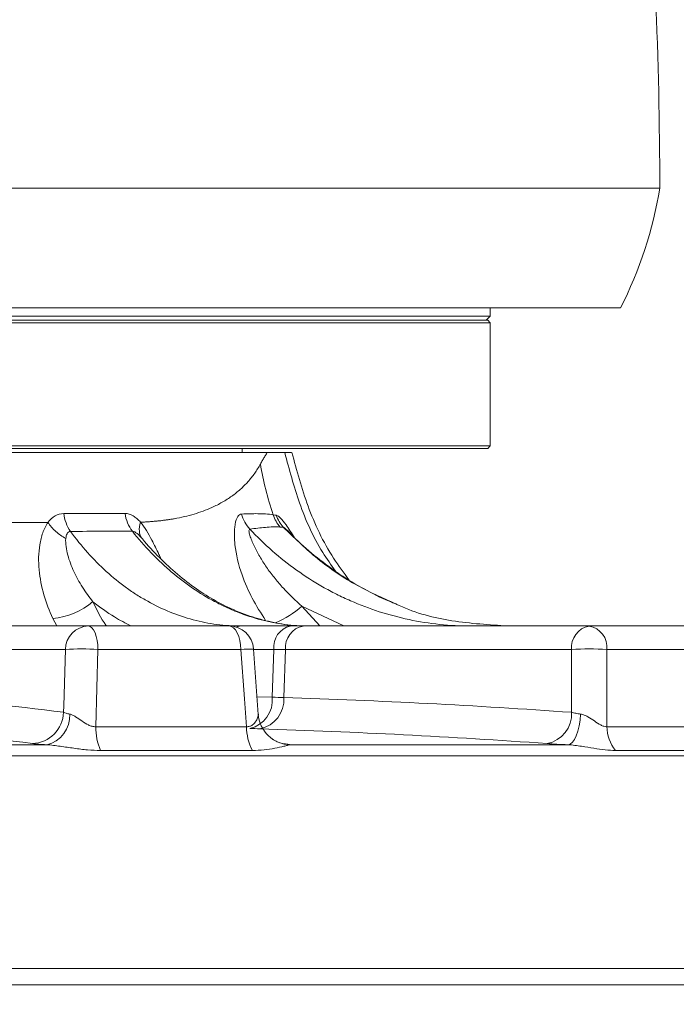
# Model space of a CAD drawing. Header units: millimetres. Extents: x 0 to 16820, y 0 to 11880.
# Tile 53 of 120: x 8060 to 8140, y 6741 to 6860. Entities that reach past the tile are written whole.
import ezdxf

# ---------------------------------------------------------------- set-up
doc = ezdxf.new("R2010")
doc.units = ezdxf.units.MM
doc.header["$LTSCALE"] = 20
doc.styles.add('SLDTEXTSTYLE0', font='TXT', dxfattribs={"width": 0.605})
doc.dimstyles.new('SLDDIMSTYLE0', dxfattribs={"dimtxt": 140, "dimasz": 100, "dimexe": 0, "dimexo": 0.0625, "dimgap": 35, "dimtad": 1, "dimtoh": 1, "dimdec": 0, "dimrnd": 1e-09, "dimzin": 12, "dimdsep": 46, "dimtxsty": 'SLDTEXTSTYLE0', "dimsah": 1, "dimcen": 0.09, "dimadec": 0, "dimazin": 0, "dimtfac": 1, "dimtofl": 0, "dimtmove": 0, "dimatfit": 3, "dimfxl": 0, "dimfrac": 2, "dimtolj": 1, "dimtzin": 12, "dimarcsym": 0})
doc.dimstyles.new('SLDDIMSTYLE1', dxfattribs={"dimtxt": 140, "dimasz": 100, "dimexe": 0, "dimexo": 0.0625, "dimgap": 35, "dimtad": 1, "dimtoh": 1, "dimdec": 1, "dimrnd": 1e-09, "dimzin": 12, "dimdsep": 46, "dimtxsty": 'SLDTEXTSTYLE0', "dimsah": 1, "dimcen": 0.09, "dimadec": 0, "dimazin": 0, "dimtfac": 1, "dimtofl": 0, "dimtmove": 0, "dimatfit": 3, "dimfxl": 0, "dimfrac": 2, "dimtolj": 1, "dimtzin": 12, "dimarcsym": 0})

# ---------------------------------------------------------------- blocks, each defined once
blk = doc.blocks.new('*D14')
at = {"color": 7, "linetype": 'Continuous', "lineweight": 0}
for p, q in [((10546.5, 7139.47), (10546.5, 3974.47)), ((7994.5, 6320.77), (7994.5, 3974.47)), ((10546.5, 4004.47), (7994.5, 4004.47))]:
    blk.add_line(p, q, dxfattribs=at)
for points in [[(7994.5, 4004.47), (8094.5, 3989.47), (8094.5, 4019.47)], [(10546.5, 4004.47), (10446.5, 4019.47), (10446.5, 3989.47)]]:
    blk.add_solid(points, dxfattribs=at)
at = {"color": 7, "linetype": 'Continuous', "lineweight": 0, "insert": (9056.62, 4184.94), "char_height": 140, "attachment_point": 1, "style": 'SLDTEXTSTYLE0'}
blk.add_mtext('2552', dxfattribs=at)
blk = doc.blocks.new('*D17')
at = {"color": 7, "linetype": 'Continuous', "lineweight": 0}
for p, q in [((8674.68, 7139.47), (8674.68, 4374.47)), ((7994.5, 6320.77), (7994.5, 4374.47)), ((8674.68, 4404.47), (7994.5, 4404.47))]:
    blk.add_line(p, q, dxfattribs=at)
for points in [[(7994.5, 4404.47), (8094.5, 4389.47), (8094.5, 4419.47)], [(8674.68, 4404.47), (8574.68, 4419.47), (8574.68, 4389.47)]]:
    blk.add_solid(points, dxfattribs=at)
at = {"color": 7, "linetype": 'Continuous', "lineweight": 0, "insert": (8174.25, 4584.94), "char_height": 140, "attachment_point": 1, "style": 'SLDTEXTSTYLE0'}
blk.add_mtext('680', dxfattribs=at)

msp = doc.modelspace()

# ---------------------------------------------------------------- linework, layer by layer
at = {"color": 7, "linetype": 'Continuous', "lineweight": 0}
for p, q in [((8016.47, 6839.47), (8137.5, 6839.47)), ((8132.75, 6824.97), (8020.11, 6824.97)), ((8117, 6823.97), (8117, 6824.97)), ((8055.75, 6823.97), (8117, 6823.97)), ((8116.5, 6823.47), (8117, 6823.97)), ((7872, 6823.17), (8117, 6823.17)), ((7872.3, 6823.47), (8116.7, 6823.47)), ((8117, 6823.17), (8116.7, 6823.47)), ((8117, 6808.27), (8117, 6823.17)), ((7872, 6808.27), (8117, 6808.27)), ((8116.7, 6807.97), (8117, 6808.27)), ((7888.67, 6807.97), (8116.7, 6807.97)), ((7967.44, 6807.47), (8090.02, 6807.47)), ((8087, 6807.47), (8087, 6807.97)), ((8092.74, 6797.7), (8092.46, 6798.02)), ((8068.37, 6786.47), (8049.76, 6786.47)), ((8085.38, 6786.47), (8068.37, 6786.47)), ((8092.8, 6786.47), (8086.86, 6786.47)), ((8094.37, 6786.47), (8092.8, 6786.47)), ((8128.97, 6786.47), (8094.37, 6786.47)), ((8141.51, 6786.47), (8128.97, 6786.47)), ((8088.93, 6775.77), (8088.36, 6783.68)), ((8022.5, 6772.09), (8063.33, 6772.09)), ((8092.8, 6772.09), (8126.41, 6772.09))]:
    msp.add_line(p, q, dxfattribs=at)
at = {"color": 8, "linetype": 'Continuous', "lineweight": 0}
for p, q in [((8094.21, 6788.87), (8096.38, 6786.47)), ((8094.21, 6788.87), (8099.29, 6786.47)), ((8064.57, 6786.47), (8064.07, 6787.38)), ((8046.99, 6783.62), (8065.6, 6783.62)), ((8069.27, 6774.28), (8069.54, 6783.62)), ((8069.54, 6783.62), (8086.83, 6783.62)), ((8088.36, 6783.62), (8090.82, 6783.62)), ((8090.62, 6777.85), (8090.82, 6783.62)), ((8090.82, 6783.62), (8092.24, 6783.62)), ((8092.02, 6777.81), (8092.24, 6783.62)), ((8092.24, 6783.62), (8126.84, 6783.62)), ((8131.1, 6774.28), (8131.11, 6783.62)), ((8131.11, 6783.62), (8143.85, 6783.62)), ((8088.77, 6777.9), (8090.62, 6777.85)), ((8069.27, 6774.28), (8087.51, 6774.28)), ((8131.1, 6774.28), (8144.55, 6774.28)), ((8088.21, 6771.4), (8069.84, 6771.4)), ((8145.68, 6771.4), (8132.14, 6771.4)), ((8180.76, 6770.77), (7929.52, 6770.77)), ((7939.02, 6745.01), (8192.33, 6745.01)), ((8192.93, 6743.05), (7938.85, 6743.05))]:
    msp.add_line(p, q, dxfattribs=at)
at = {"color": 8, "linetype": 'Continuous', "lineweight": 0, "flags": 128}
for points in [[(8069.54, 6783.62), (8069.51, 6784.19), (8069.44, 6784.72), (8069.33, 6785.21), (8069.18, 6785.64), (8069, 6785.99), (8068.81, 6786.25), (8068.59, 6786.41), (8068.37, 6786.47)], [(8086.83, 6783.62), (8086.79, 6784.19), (8086.7, 6784.72), (8086.56, 6785.21), (8086.38, 6785.64), (8086.16, 6785.99), (8085.92, 6786.25), (8085.65, 6786.41), (8085.38, 6786.47)], [(8086.27, 6786.33), (8086.48, 6786.41), (8086.86, 6786.47)], [(8065.6, 6783.62), (8065.4, 6776.81), (8065.38, 6776.02)], [(8086.83, 6783.62), (8087.26, 6777.64), (8087.51, 6774.28)], [(8126.84, 6783.62), (8126.84, 6776.81), (8126.84, 6776.02)], [(8126.41, 6772.09), (8126.67, 6772.17), (8126.93, 6772.39), (8127.17, 6772.73), (8127.39, 6773.19), (8127.58, 6773.74), (8127.74, 6774.38), (8127.86, 6775.07), (8127.93, 6775.8)]]:
    msp.add_lwpolyline(points, dxfattribs=at)
at = {"color": 7, "linetype": 'Continuous', "lineweight": 30}
for centre, radius, start, end in [((8169.5, 7139.47), 2377, 300, 180), ((8169.5, 7139.47), 505.19, 200.1488, 80.1488), ((8717, 6191.17), 1282, 142.84568, 300)]:
    msp.add_arc(centre, radius, start, end, dxfattribs=at)
at = {"color": 7, "linetype": 'Continuous', "lineweight": 0}
for centre, radius, start, end in [((7610.23, 6839.47), 527.27, 0, 2.5345), ((8088.16, 6847.58), 50, 333.1119, 350.6625), ((8085.38, 6783.47), 3, 4.1126, 90), ((8092.89, 6776.06), 3.97, 183.6691, 268.6737)]:
    msp.add_arc(centre, radius, start, end, dxfattribs=at)
at = {"color": 8, "linetype": 'Continuous', "lineweight": 0}
for centre, radius, start, end in [((8070.07, 6800.6), 4.7, 186.3571, 214.7854), ((8077.21, 6800.64), 4.43, 187.1316, 217.6681), ((8090.96, 6801.03), 4.17, 194.0605, 222.888), ((8094.91, 6801.13), 4, 198.3558, 222.3996), ((8063.33, 6795.93), 8.58, 274.9404, 310.6097), ((8085.39, 6799.25), 13.63, 294.432, 310.3345), ((8068.48, 6783.59), 2.88, 92.1493, 179.2826), ((8093.39, 6783.94), 2.59, 103.1525, 186.9977), ((8094.85, 6783.88), 2.63, 100.6769, 185.7023), ((8129.45, 6783.88), 2.63, 100.6769, 185.7023), ((8128.49, 6783.88), 2.63, 354.4238, 79.5442), ((8067.57, 6755.9), 27.79, 85.9262, 94.0738), ((8088.08, 6770.64), 13.04, 88.7368, 95.5341), ((8128.97, 6750.39), 33.3, 86.3248, 93.6752), ((8087.11, 6777.49), 3.53, 283.1966, 5.7607), ((8088.46, 6777.53), 3.57, 280.6685, 4.5223), ((8061.45, 6776.16), 3.93, 272.303, 357.9628), ((8123.19, 6775.82), 3.65, 280.6108, 3.0865), ((8062.49, 6775.61), 3.63, 283.3939, 2.9537), ((8076.66, 6774.24), 7.39, 179.6758, 202.5799), ((8093.67, 6774.27), 6.16, 179.8409, 207.655), ((8135.8, 6774.35), 4.7, 180.7761, 218.7556)]:
    msp.add_arc(centre, radius, start, end, dxfattribs=at)
for points, knots in [([(8089.19, 6806.07), (8089.23, 6806.15), (8089.31, 6806.3), (8089.43, 6806.52), (8089.56, 6806.72), (8089.68, 6806.92), (8089.79, 6807.11), (8089.91, 6807.3), (8089.99, 6807.41), (8090.02, 6807.47)], [0, 0, 0, 0, 0.14484, 0.288971, 0.432421, 0.57522, 0.717396, 0.858979, 1, 1, 1, 1]), ([(8098.29, 6793.1), (8097.75, 6793.85), (8095.93, 6796.39), (8093.79, 6801.24), (8092.68, 6805.42), (8092.14, 6807.47)], [0, 0, 0, 0, 0.176193, 0.596095, 1, 1, 1, 1]), ([(8074.69, 6799.03), (8074.85, 6799.04), (8075.17, 6799.05), (8075.64, 6799.08), (8076.11, 6799.12), (8076.57, 6799.16), (8077.02, 6799.2), (8077.47, 6799.26), (8077.91, 6799.32), (8078.34, 6799.38), (8079.05, 6799.5), (8080.01, 6799.7), (8081.17, 6800.01), (8082.27, 6800.37), (8083.19, 6800.75), (8083.95, 6801.11), (8084.58, 6801.44), (8085.17, 6801.8), (8085.73, 6802.18), (8086.26, 6802.58), (8086.77, 6803.01), (8087.24, 6803.46), (8087.69, 6803.93), (8088.11, 6804.43), (8088.5, 6804.95), (8088.86, 6805.5), (8089.08, 6805.88), (8089.19, 6806.07)], [0, 0, 0, 0, 0.022537, 0.04507, 0.067599, 0.090126, 0.112652, 0.135179, 0.157706, 0.180236, 0.20277, 0.269888, 0.336928, 0.403922, 0.4709, 0.515171, 0.559377, 0.603528, 0.647634, 0.691703, 0.735746, 0.779773, 0.823793, 0.867816, 0.911851, 0.955909, 1, 1, 1, 1]), ([(8063.48, 6799), (8063.74, 6799.33), (8064.03, 6799.59), (8064.68, 6799.98), (8065.03, 6800.08), (8065.4, 6800.08)], [0, 0, 0, 0, 0.5, 0.5, 1, 1, 1, 1]), ([(8072.81, 6800.09), (8073.13, 6800.09), (8073.46, 6799.99), (8073.94, 6799.71), (8074.09, 6799.59), (8074.4, 6799.33), (8074.55, 6799.19), (8074.69, 6799.03)], [0, 0, 0, 0, 0.5, 0.5, 0.75, 0.75, 1, 1, 1, 1]), ([(8089.81, 6787.15), (8089.25, 6788.03), (8088.12, 6789.79), (8086.79, 6792.89), (8086.05, 6795.9), (8086, 6798.3), (8086.29, 6799.57), (8086.65, 6799.99), (8086.87, 6800.02), (8086.92, 6800.02)], [0, 0, 0, 0, 0.193991, 0.387805, 0.634198, 0.791289, 0.896736, 0.976782, 1, 1, 1, 1]), ([(8086.92, 6800.02), (8087.6, 6800.04), (8088.25, 6800.07), (8089.51, 6800.06), (8090.12, 6800.02), (8090.73, 6799.93)], [0, 0, 0, 0, 0.5, 0.5, 1, 1, 1, 1]), ([(8090.73, 6799.93), (8090.73, 6799.93), (8090.73, 6799.93), (8090.73, 6799.93), (8090.86, 6799.91), (8090.99, 6799.89), (8091.11, 6799.87)], [-0.00000006, -0.00000006, -0.00000006, -0.00000006, 0, 0, 0, 0.001065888, 0.001065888, 0.001065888, 0.001065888]), ([(8091.11, 6799.87), (8091.13, 6799.86), (8091.27, 6799.83), (8091.65, 6799.55), (8092.38, 6798.63), (8092.98, 6797.69), (8093.33, 6797.15)], [0, 0, 0, 0, 0.028863, 0.251162, 0.566054, 1, 1, 1, 1]), ([(8064.07, 6787.38), (8063.64, 6788.31), (8063.27, 6789.27), (8062.71, 6791.23), (8062.51, 6792.24), (8062.37, 6793.78), (8062.35, 6794.29), (8062.37, 6795.31), (8062.42, 6795.81), (8062.54, 6796.56), (8062.59, 6796.8), (8062.71, 6797.28), (8062.78, 6797.51), (8062.94, 6797.97), (8063.03, 6798.19), (8063.18, 6798.51), (8063.24, 6798.61), (8063.33, 6798.76), (8063.36, 6798.81), (8063.42, 6798.91), (8063.45, 6798.96), (8063.48, 6799)], [0, 0, 0, 0, 0.25, 0.25, 0.5, 0.5, 0.625, 0.625, 0.75, 0.75, 0.8125, 0.8125, 0.875, 0.875, 0.9375, 0.9375, 0.96875, 0.96875, 0.984375, 0.984375, 1, 1, 1, 1]), ([(8065.64, 6797.07), (8065.22, 6797.3), (8064.81, 6797.58), (8064.07, 6798.24), (8063.75, 6798.62), (8063.48, 6799)], [0, 0, 0, 0, 0.5, 0.5, 1, 1, 1, 1]), ([(8074.85, 6797.09), (8074.68, 6797.32), (8074.57, 6797.61), (8074.52, 6798.27), (8074.57, 6798.64), (8074.69, 6799.03)], [0, 0, 0, 0, 0.5, 0.5, 1, 1, 1, 1]), ([(8074.69, 6799.03), (8074.69, 6799.03), (8075.19, 6798.42), (8075.95, 6797.12), (8076.72, 6795.54), (8077.09, 6794.75), (8077.18, 6794.56)], [0, 0, 0, 0, 0.000011, 0.517087, 0.880994, 1, 1, 1, 1]), ([(8091.58, 6798.45), (8090.99, 6798.49), (8090.4, 6798.46), (8089.19, 6798.35), (8088.57, 6798.27), (8087.91, 6798.2)], [0, 0, 0, 0, 0.5, 0.5, 1, 1, 1, 1]), ([(8066.21, 6797.92), (8066.11, 6797.92), (8066.03, 6797.89), (8065.89, 6797.78), (8065.84, 6797.71), (8065.71, 6797.47), (8065.67, 6797.27), (8065.65, 6797.07)], [0, 0, 0, 0, 0.25, 0.25, 0.5, 0.5, 1, 1, 1, 1]), ([(8086.86, 6786.47), (8085.88, 6786.47), (8084.9, 6786.53), (8082.96, 6786.78), (8082, 6786.97), (8079.16, 6787.73), (8077.33, 6788.47), (8075.12, 6789.7), (8074.68, 6789.96), (8073.82, 6790.51), (8073.39, 6790.8), (8072.13, 6791.71), (8071.32, 6792.36), (8068.98, 6794.49), (8067.53, 6796.1), (8066.21, 6797.92)], [0, 0, 0, 0, 0.125, 0.125, 0.25, 0.25, 0.5, 0.5, 0.5625, 0.5625, 0.625, 0.625, 0.75, 0.75, 1, 1, 1, 1]), ([(8073.7, 6797.93), (8074.43, 6797.02), (8075.18, 6796.15), (8076.36, 6794.92), (8076.77, 6794.52), (8077.58, 6793.76), (8077.99, 6793.39), (8080.07, 6791.61), (8081.82, 6790.41), (8084.11, 6789.19), (8084.57, 6788.95), (8085.51, 6788.52), (8085.97, 6788.32), (8087.38, 6787.77), (8088.33, 6787.46), (8091.18, 6786.72), (8093.1, 6786.47), (8095.05, 6786.47)], [0, 0, 0, 0, 0.125, 0.125, 0.1875, 0.1875, 0.25, 0.25, 0.5, 0.5, 0.5625, 0.5625, 0.625, 0.625, 0.75, 0.75, 1, 1, 1, 1]), ([(8074.85, 6797.09), (8074.67, 6797.29), (8074.48, 6797.49), (8074.19, 6797.73), (8074.08, 6797.8), (8073.88, 6797.9), (8073.79, 6797.93), (8073.7, 6797.93)], [0, 0, 0, 0, 0.5, 0.5, 0.75, 0.75, 1, 1, 1, 1]), ([(8087.91, 6798.2), (8087.86, 6798.19), (8087.83, 6798.15), (8087.8, 6798.02), (8087.81, 6797.94), (8087.84, 6797.68), (8087.89, 6797.48), (8088.03, 6797.07), (8088.11, 6796.86), (8088.29, 6796.43), (8088.39, 6796.22), (8088.71, 6795.57), (8088.95, 6795.13), (8089.46, 6794.27), (8089.74, 6793.85), (8090.33, 6793.02), (8090.64, 6792.61), (8091.29, 6791.81), (8091.62, 6791.42), (8092.67, 6790.27), (8093.42, 6789.55), (8094.21, 6788.87)], [0, 0, 0, 0, 0.03125, 0.03125, 0.0625, 0.0625, 0.125, 0.125, 0.1875, 0.1875, 0.25, 0.25, 0.375, 0.375, 0.5, 0.5, 0.625, 0.625, 0.75, 0.75, 1, 1, 1, 1]), ([(8114.62, 6786.47), (8113.37, 6786.47), (8112.12, 6786.53), (8109.63, 6786.79), (8108.39, 6786.99), (8104.73, 6787.76), (8102.37, 6788.52), (8099.51, 6789.77), (8098.94, 6790.04), (8097.82, 6790.6), (8097.26, 6790.9), (8095.63, 6791.83), (8094.58, 6792.51), (8091.53, 6794.68), (8089.65, 6796.33), (8087.91, 6798.2)], [0, 0, 0, 0, 0.125, 0.125, 0.25, 0.25, 0.5, 0.5, 0.5625, 0.5625, 0.625, 0.625, 0.75, 0.75, 1, 1, 1, 1]), ([(8091.95, 6798.43), (8093.22, 6797.2), (8095.9, 6794.59), (8100.49, 6791.41), (8103.92, 6789.88), (8105.59, 6789.14)], [0, 0, 0, 0, 0.315758, 0.666878, 1, 1, 1, 1]), ([(8092.46, 6798.02), (8092.45, 6798.03), (8092.36, 6798.12), (8092.21, 6798.26), (8092.05, 6798.39), (8091.98, 6798.42), (8091.95, 6798.43)], [0, 0, 0, 0, 0.050915, 0.467185, 0.804932, 1, 1, 1, 1]), ([(8065.64, 6797.07), (8065.61, 6796.75), (8065.63, 6796.42), (8065.72, 6795.74), (8065.79, 6795.4), (8066.06, 6794.38), (8066.32, 6793.72), (8066.92, 6792.42), (8067.27, 6791.78), (8068.05, 6790.56), (8068.47, 6789.98), (8068.92, 6789.41)], [0, 0, 0, 0, 0.125, 0.125, 0.25, 0.25, 0.5, 0.5, 0.75, 0.75, 1, 1, 1, 1]), ([(8068.92, 6789.41), (8069.4, 6788.41), (8069.89, 6787.36), (8070.55, 6786.5), (8070.57, 6786.47)], [0, 0, 0, 0, 0.963804, 1, 1, 1, 1]), ([(8068.92, 6789.41), (8069.78, 6788.76), (8071.26, 6787.64), (8072.86, 6786.81), (8073.53, 6786.47)], [0, 0, 0, 0, 0.578811, 1, 1, 1, 1]), ([(8065.38, 6776.02), (8065.46, 6775.98), (8065.57, 6775.94), (8065.81, 6775.87), (8065.95, 6775.83), (8066.11, 6775.8)], [0, 0, 0, 0, 0.5, 0.5, 1, 1, 1, 1]), ([(8126.84, 6776.02), (8126.99, 6775.98), (8127.17, 6775.94), (8127.53, 6775.87), (8127.73, 6775.83), (8127.93, 6775.8)], [0, 0, 0, 0, 0.5, 0.5, 1, 1, 1, 1]), ([(8066.11, 6775.8), (8066.23, 6775.78), (8066.35, 6775.74), (8066.59, 6775.62), (8066.71, 6775.56), (8067.08, 6775.33), (8067.32, 6775.15), (8067.83, 6774.8), (8068.1, 6774.62), (8068.52, 6774.42), (8068.67, 6774.36), (8068.97, 6774.29), (8069.13, 6774.27), (8069.27, 6774.28)], [0, 0, 0, 0, 0.125, 0.125, 0.25, 0.25, 0.5, 0.5, 0.75, 0.75, 0.875, 0.875, 1, 1, 1, 1]), ([(8087.51, 6774.28), (8087.65, 6774.27), (8087.78, 6774.29), (8088.02, 6774.36), (8088.12, 6774.42), (8088.4, 6774.62), (8088.55, 6774.8), (8088.77, 6775.15), (8088.85, 6775.33), (8088.92, 6775.55), (8088.93, 6775.62), (8088.95, 6775.73), (8088.94, 6775.78), (8088.93, 6775.8)], [0, 0, 0, 0, 0.125, 0.125, 0.25, 0.25, 0.5, 0.5, 0.75, 0.75, 0.875, 0.875, 1, 1, 1, 1]), ([(8127.93, 6775.8), (8128.08, 6775.78), (8128.23, 6775.74), (8128.51, 6775.62), (8128.66, 6775.56), (8129.07, 6775.33), (8129.33, 6775.15), (8129.85, 6774.8), (8130.1, 6774.62), (8130.49, 6774.42), (8130.62, 6774.36), (8130.87, 6774.29), (8130.99, 6774.27), (8131.1, 6774.28)], [0, 0, 0, 0, 0.125, 0.125, 0.25, 0.25, 0.5, 0.5, 0.75, 0.75, 0.875, 0.875, 1, 1, 1, 1]), ([(8063.33, 6772.09), (8062.96, 6772.11), (8062.63, 6772.13), (8062.05, 6772.18), (8061.8, 6772.21), (8061.61, 6772.24)], [0, 0, 0, 0, 0.5, 0.5, 1, 1, 1, 1]), ([(8069.84, 6771.4), (8069.32, 6771.4), (8068.8, 6771.43), (8067.72, 6771.52), (8067.18, 6771.59), (8066.08, 6771.75), (8065.53, 6771.83), (8064.7, 6771.95), (8064.42, 6771.99), (8063.87, 6772.05), (8063.6, 6772.08), (8063.33, 6772.09)], [0, 0, 0, 0, 0.25, 0.25, 0.5, 0.5, 0.75, 0.75, 0.875, 0.875, 1, 1, 1, 1]), ([(8092.8, 6772.09), (8092.71, 6772.08), (8092.6, 6772.05), (8092.33, 6771.99), (8092.18, 6771.95), (8091.69, 6771.83), (8091.32, 6771.75), (8090.51, 6771.59), (8090.08, 6771.52), (8089.18, 6771.43), (8088.7, 6771.4), (8088.21, 6771.4)], [0, 0, 0, 0, 0.125, 0.125, 0.25, 0.25, 0.5, 0.5, 0.75, 0.75, 1, 1, 1, 1]), ([(8091.89, 6772.24), (8092.15, 6772.21), (8092.35, 6772.18), (8092.65, 6772.13), (8092.76, 6772.11), (8092.8, 6772.09)], [0, 0, 0, 0, 0.5, 0.5, 1, 1, 1, 1]), ([(8126.41, 6772.09), (8125.93, 6772.11), (8125.48, 6772.13), (8124.63, 6772.18), (8124.23, 6772.21), (8123.87, 6772.24)], [0, 0, 0, 0, 0.5, 0.5, 1, 1, 1, 1]), ([(8132.14, 6771.4), (8131.74, 6771.4), (8131.33, 6771.43), (8130.46, 6771.52), (8130, 6771.59), (8129.05, 6771.75), (8128.55, 6771.83), (8127.78, 6771.95), (8127.51, 6771.99), (8126.97, 6772.05), (8126.69, 6772.08), (8126.41, 6772.09)], [0, 0, 0, 0, 0.25, 0.25, 0.5, 0.5, 0.75, 0.75, 0.875, 0.875, 1, 1, 1, 1])]:
    msp.add_open_spline(points, degree=3, knots=knots, dxfattribs=at)
at = {"color": 7, "linetype": 'Continuous', "lineweight": 0}
for points, knots in [([(8092.14, 6807.47), (8091.89, 6807.47), (8091.59, 6807.47), (8090.88, 6807.47), (8090.47, 6807.47), (8090.02, 6807.47)], [0, 0, 0, 0, 0.5, 0.5, 1, 1, 1, 1]), ([(8092.91, 6807.47), (8092.93, 6807.47), (8092.98, 6807.47), (8092.47, 6807.47), (8092.14, 6807.47)], [0, 0, 0, 0, 0.35172, 1, 1, 1, 1]), ([(8099.94, 6792.03), (8099.29, 6792.9), (8097.23, 6795.64), (8094.79, 6800.84), (8093.59, 6805.29), (8093, 6807.47)], [0, 0, 0, 0, 0.190085, 0.603239, 1, 1, 1, 1]), ([(8105.69, 6789.12), (8105.38, 6789.23), (8104.02, 6789.73), (8101.71, 6790.92), (8098.78, 6792.67), (8096.02, 6794.72), (8093.91, 6796.51), (8092.8, 6797.7), (8092.49, 6798.04)], [0, 0, 0, 0, 0.061857, 0.27469, 0.487576, 0.700825, 0.914439, 1, 1, 1, 1]), ([(8094.86, 6786.5), (8094.58, 6786.49), (8093.45, 6786.46), (8091.44, 6786.73), (8088.86, 6787.31), (8086.31, 6788.23), (8083.83, 6789.43), (8081.44, 6790.92), (8079.14, 6792.68), (8076.97, 6794.72), (8075.52, 6796.23), (8074.84, 6797.12), (8074.8, 6797.17)], [0, 0, 0, 0, 0.03877, 0.160152, 0.281376, 0.402209, 0.522109, 0.64025, 0.75794, 0.875413, 0.992784, 1, 1, 1, 1]), ([(8105.59, 6789.14), (8105.72, 6789.07), (8107.86, 6788.03), (8112.42, 6786.9), (8116.88, 6786.61), (8119.14, 6786.47)], [0, 0, 0, 0, 0.03087, 0.507774, 1, 1, 1, 1]), ([(8091.94, 6772.21), (8091.94, 6772.21), (8091.96, 6772.21), (8091.83, 6772.23), (8091.54, 6772.31), (8091.04, 6772.53), (8090.62, 6772.75), (8090.42, 6772.95), (8090.41, 6772.97)], [0, 0, 0, 0, 0.108176, 0.27889, 0.447165, 0.674534, 0.972557, 1, 1, 1, 1])]:
    msp.add_open_spline(points, degree=3, knots=knots, dxfattribs=at)
at = {"color": 8, "linetype": 'Continuous', "lineweight": 0}
for points in [[(8090.73, 6799.93), (8090.04, 6801.98), (8089.53, 6804.04), (8089.19, 6806.07)], [(8065.4, 6800.08), (8068.02, 6800.09), (8070.5, 6800.09), (8072.81, 6800.09)], [(8090.73, 6799.93), (8090.91, 6799.38), (8091.2, 6798.87), (8091.58, 6798.45)], [(8045.77, 6799), (8052.15, 6799), (8058.1, 6799), (8063.48, 6799)], [(8073.7, 6797.93), (8071.36, 6797.94), (8068.86, 6797.93), (8066.21, 6797.92)], [(8091.95, 6798.43), (8091.83, 6798.44), (8091.71, 6798.45), (8091.58, 6798.45)], [(8046.7, 6777.81), (8052.94, 6777.44), (8059.17, 6776.84), (8065.38, 6776.02)], [(8090.62, 6777.85), (8091.1, 6777.84), (8091.57, 6777.82), (8092.02, 6777.81)], [(8092.02, 6777.81), (8103.64, 6777.44), (8115.25, 6776.84), (8126.84, 6776.02)], [(8061.61, 6772.24), (8055.41, 6773.06), (8049.2, 6773.65), (8042.98, 6774.02)], [(8089.12, 6774.02), (8088.73, 6774.04), (8088.33, 6774.05), (8087.91, 6774.06)], [(8123.87, 6772.24), (8112.3, 6773.06), (8100.72, 6773.65), (8089.12, 6774.02)]]:
    msp.add_open_spline(points, degree=3, dxfattribs=at)

# ---------------------------------------------------------------- dimensions: what is measured, and where the dimension line sits
at = {"color": 7, "linetype": 'Continuous', "lineweight": 0}
for base, p1, dimstyle, picture, middle in [((7994.5, 4004.47), (10546.5, 7139.47), 'SLDDIMSTYLE1', '*D14', (9270.5, 4004.47)), ((7994.5, 4404.47), (8674.68, 7139.47), 'SLDDIMSTYLE0', '*D17', (8334.59, 4404.47))]:
    dim = msp.add_linear_dim(base=base, p1=p1, p2=(7994.5, 6320.77), dimstyle=dimstyle, dxfattribs=at)
    dim.commit()
    dim.dimension.update_dxf_attribs({"geometry": picture, "text_midpoint": middle, "dimtype": 160})

doc.saveas('drawing.dxf')
